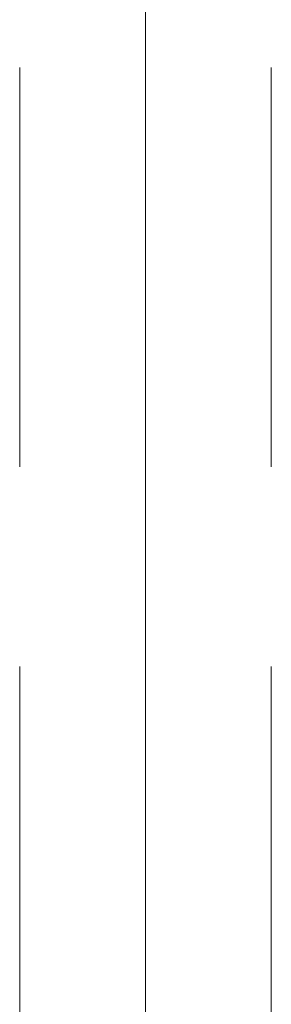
# Model space of a CAD drawing. Header units: centimetres. Extents: x -1737 to 22393, y -8842 to 3838.
# Tile 5 of 167: x -628 to -598, y 987 to 1105. Entities that reach past the tile are written whole.
import ezdxf

# ---------------------------------------------------------------- set-up
doc = ezdxf.new("R2010")
doc.units = ezdxf.units.CM
doc.linetypes.add('Oś', pattern=[222.25, 127, -31.75, 31.75, -31.75])
doc.linetypes.add('Ukryte', pattern=[71.438, 47.625, -23.813])
doc.layers.add('A-DETL-HDLN', color=90, linetype='Ukryte', lineweight=9)
doc.layers.add('S-GRID', color=1, linetype='Continuous', lineweight=13)

msp = doc.modelspace()

# ---------------------------------------------------------------- linework, layer by layer
at = {"layer": 'A-DETL-HDLN'}
for p, q in [((-627.62, 408.33), (-627.62, 2788.33)), ((-627.62, 408.33), (-627.62, 2788.33)), ((-597.62, 408.33), (-597.62, 2788.33)), ((-597.62, 408.33), (-597.62, 2788.33))]:
    msp.add_line(p, q, dxfattribs=at)
at = {"layer": 'S-GRID', "linetype": 'Oś'}
msp.add_line((-612.62, 2884.27), (-612.62, 27.13), dxfattribs=at)

doc.saveas('drawing.dxf')
